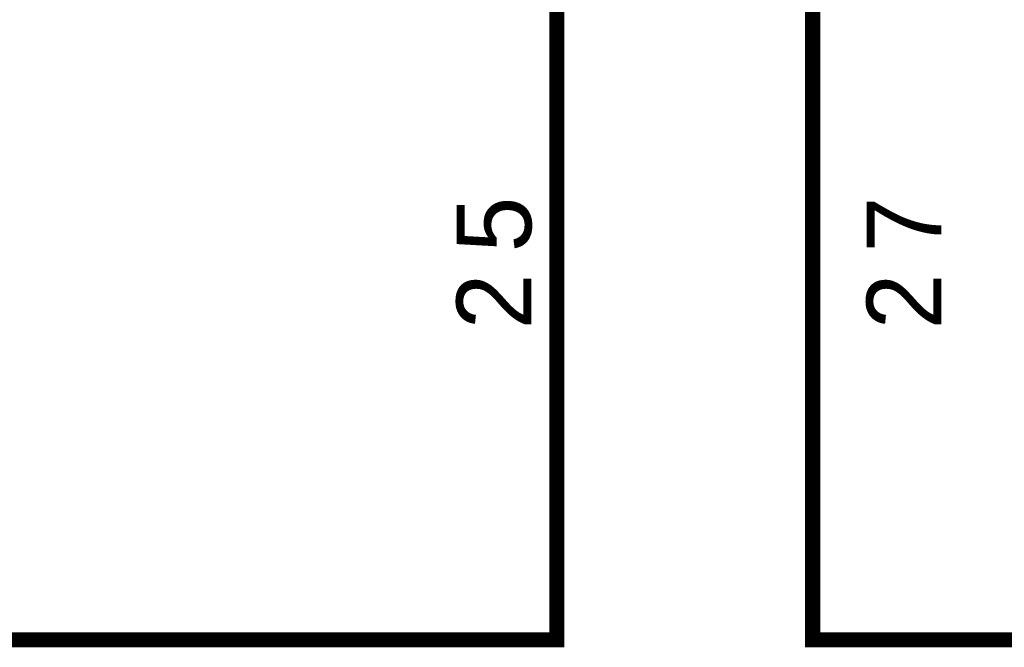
# Model space of a CAD drawing. Extents: x 0 to 22, y 0 to 17.
# Tile 26 of 62: x 10.18 to 10.95, y 11.194 to 11.684. Entities that reach past the tile are written whole.
import ezdxf

# ---------------------------------------------------------------- set-up
doc = ezdxf.new("R2010")
doc.units = 0
doc.layers.add('SHEET', color=255, linetype='CONTINUOUS')

msp = doc.modelspace()

# ---------------------------------------------------------------- linework, layer by layer
at = {"layer": 'SHEET', "const_width": 0.0118}
for points in [[(8.80025, 11.19992), (10.6002, 11.19992), (10.6002, 11.69992)], [(10.8001, 11.69992), (10.8001, 11.19992), (11.90018, 11.19992)]]:
    msp.add_lwpolyline(points, dxfattribs=at)

# ---------------------------------------------------------------- texts
at = {"layer": 'SHEET'}
for s, p in [('5', (10.58017, 11.5025)), ('7', (10.90068, 11.5025)), ('2', (10.58017, 11.4424)), ('2', (10.90068, 11.4424))]:
    msp.add_text(s, height=0.05843, rotation=90, dxfattribs=at).set_placement(p)

doc.saveas('drawing.dxf')
